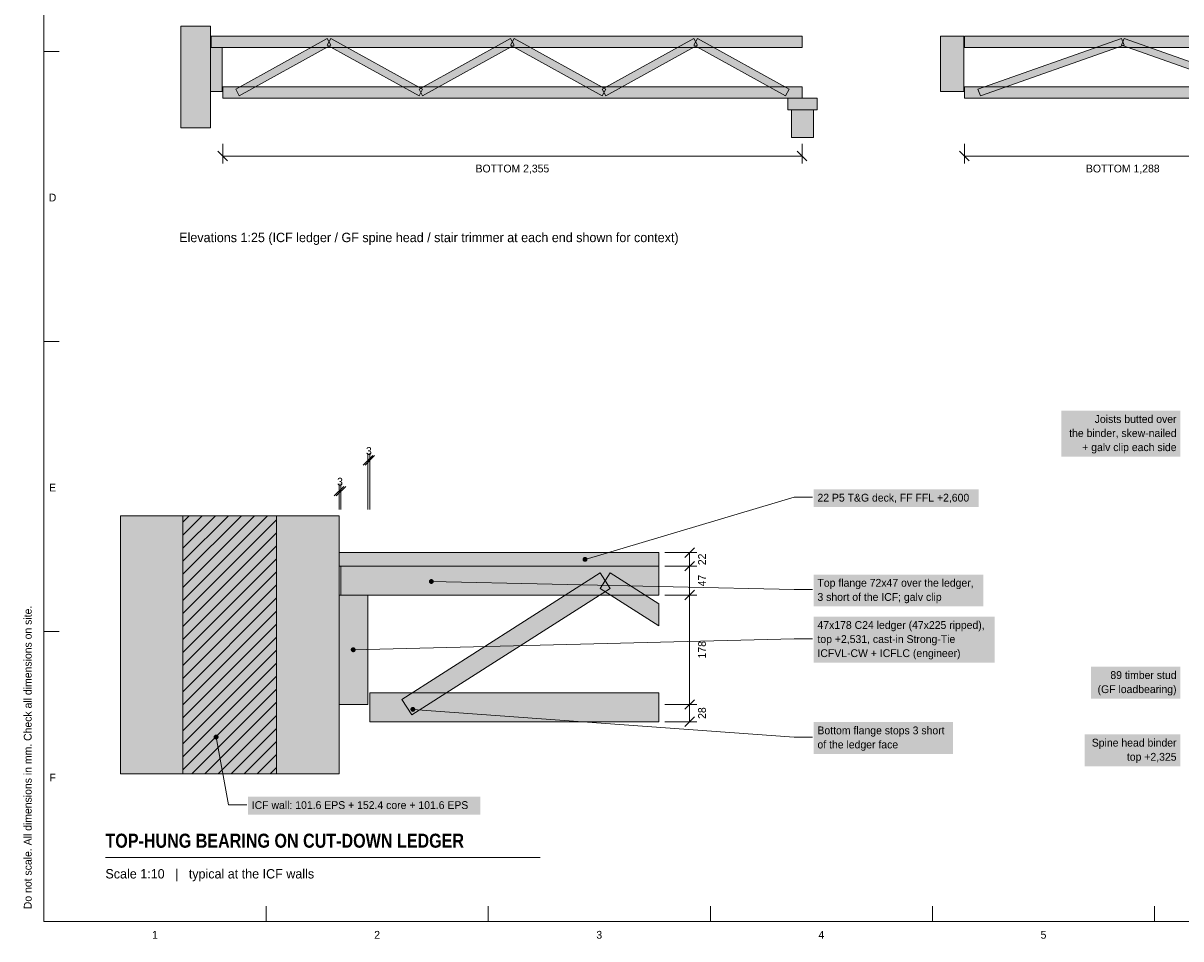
# Model space of a CAD drawing. Header units: millimetres. Extents: x 17 to 413, y 4 to 292.
# Tile 1 of 3: x 17 to 205, y 4 to 153. Entities that reach past the tile are written whole.
import ezdxf
from ezdxf.enums import TextEntityAlignment as Align

# ---------------------------------------------------------------- set-up
doc = ezdxf.new("R2010")
doc.units = ezdxf.units.MM
for name, color, linetype in [('FILL-C_6B451A', 7, 'Continuous'), ('FILL-C_B27326', 7, 'Continuous'), ('FILL-C_B2B2B8', 7, 'Continuous'), ('FILL-EPS', 7, 'Continuous'), ('FILL-INK', 7, 'Continuous'), ('FILL-LIGHT', 7, 'Continuous'), ('FILL-MASONRY_FILL', 7, 'Continuous'), ('FILL-STEEL_GREY', 7, 'Continuous'), ('FILL-TIMBER', 7, 'Continuous'), ('FILL-WHITE', 7, 'Continuous'), ('LINE-C_595966', 7, 'Continuous'), ('LINE-C_6B451A', 7, 'Continuous'), ('LINE-C_735940', 7, 'Continuous'), ('LINE-C_B27326', 7, 'Continuous'), ('LINE-GREY', 7, 'Continuous'), ('LINE-INK', 7, 'Continuous'), ('LINE-STEEL_GREY', 7, 'Continuous'), ('TEXT-C_6B451A', 7, 'Continuous'), ('TEXT-C_735940', 7, 'Continuous'), ('TEXT-C_B27326', 7, 'Continuous'), ('TEXT-INK', 7, 'Continuous'), ('TEXT-STEEL_GREY', 7, 'Continuous')]:
    doc.layers.add(name, color=color, linetype=linetype)
doc.styles.add('OpenSansCondensed-Bold', font='OpenSansCondensed-Bold.ttf')

msp = doc.modelspace()

# ---------------------------------------------------------------- hatches: boundary and pattern name
at = {"layer": 'FILL-C_6B451A', "true_color": 0x6b451a}
h = msp.add_hatch(color=256, dxfattribs=at)
h.dxf.hatch_style = 1
h.paths.add_polyline_path([(83.4, 62.3), (83.39, 62.4), (83.35, 62.5), (83.28, 62.58), (83.2, 62.65), (83.1, 62.69), (83, 62.7), (82.9, 62.69), (82.8, 62.65), (82.72, 62.58), (82.65, 62.5), (82.61, 62.4), (82.6, 62.3), (82.61, 62.2), (82.65, 62.1), (82.72, 62.02), (82.8, 61.95), (82.9, 61.91), (83, 61.9), (83.1, 61.91), (83.2, 61.95), (83.28, 62.02), (83.35, 62.1), (83.39, 62.2)])
h = msp.add_hatch(color=256, dxfattribs=at)
h.dxf.hatch_style = 1
h.paths.add_polyline_path([(80.4, 41.5), (80.39, 41.6), (80.35, 41.7), (80.28, 41.78), (80.2, 41.85), (80.1, 41.89), (80, 41.9), (79.9, 41.89), (79.8, 41.85), (79.72, 41.78), (79.65, 41.7), (79.61, 41.6), (79.6, 41.5), (79.61, 41.4), (79.65, 41.3), (79.72, 41.22), (79.8, 41.15), (79.9, 41.11), (80, 41.1), (80.1, 41.11), (80.2, 41.15), (80.28, 41.22), (80.35, 41.3), (80.39, 41.4)])
at = {"layer": 'FILL-C_B27326', "true_color": 0xb27326}
h = msp.add_hatch(color=256, dxfattribs=at)
h.dxf.hatch_style = 1
h.paths.add_polyline_path([(70.7, 51.2), (70.69, 51.3), (70.65, 51.4), (70.58, 51.48), (70.5, 51.55), (70.4, 51.59), (70.3, 51.6), (70.2, 51.59), (70.1, 51.55), (70.02, 51.48), (69.95, 51.4), (69.91, 51.3), (69.9, 51.2), (69.91, 51.1), (69.95, 51), (70.02, 50.92), (70.1, 50.85), (70.2, 50.81), (70.3, 50.8), (70.4, 50.81), (70.5, 50.85), (70.58, 50.92), (70.65, 51), (70.69, 51.1)])
at = {"layer": 'FILL-C_B2B2B8', "true_color": 0xb2b2b8}
h = msp.add_hatch(color=256, dxfattribs=at)
h.dxf.hatch_style = 1
h.paths.add_polyline_path([(57.84, 31), (57.84, 73), (42.6, 73), (42.6, 31)])
at = {"layer": 'FILL-EPS', "true_color": 0xccf2f7}
h = msp.add_hatch(color=256, dxfattribs=at)
h.dxf.hatch_style = 1
h.paths.add_polyline_path([(42.6, 31), (42.6, 73), (32.44, 73), (32.44, 31)])
h = msp.add_hatch(color=256, dxfattribs=at)
h.dxf.hatch_style = 1
h.paths.add_polyline_path([(68, 31), (68, 73), (57.84, 73), (57.84, 31)])
at = {"layer": 'FILL-INK', "true_color": 0x14141a}
h = msp.add_hatch(color=256, dxfattribs=at)
h.dxf.hatch_style = 1
h.paths.add_polyline_path([(108.4, 65.9), (108.39, 66), (108.35, 66.1), (108.28, 66.18), (108.2, 66.25), (108.1, 66.29), (108, 66.3), (107.9, 66.29), (107.8, 66.25), (107.72, 66.18), (107.65, 66.1), (107.61, 66), (107.6, 65.9), (107.61, 65.8), (107.65, 65.7), (107.72, 65.62), (107.8, 65.55), (107.9, 65.51), (108, 65.5), (108.1, 65.51), (108.2, 65.55), (108.28, 65.62), (108.35, 65.7), (108.39, 65.8)])
at = {"layer": 'FILL-LIGHT', "true_color": 0xdedee0}
h = msp.add_hatch(color=256, dxfattribs=at)
h.dxf.hatch_style = 1
h.paths.add_polyline_path([(47.08, 136.1), (47.08, 152.62), (42.28, 152.62), (42.28, 136.1)])
at = {"layer": 'FILL-LIGHT', "true_color": 0xccd1db}
h = msp.add_hatch(color=256, dxfattribs=at)
h.dxf.hatch_style = 1
h.paths.add_polyline_path([(172.3, 141.28), (171.9, 142.4), (195.26, 150.64), (195.66, 149.52)])
h = msp.add_hatch(color=256, dxfattribs=at)
h.dxf.hatch_style = 1
h.paths.add_polyline_path([(218.62, 141.28), (195.26, 149.52), (195.66, 150.64), (219.02, 142.4)])
h = msp.add_hatch(color=256, dxfattribs=at)
h.dxf.hatch_style = 1
h.paths.add_polyline_path([(51.77, 141.32), (51.19, 142.36), (66.09, 150.6), (66.67, 149.56)])
h = msp.add_hatch(color=256, dxfattribs=at)
h.dxf.hatch_style = 1
h.paths.add_polyline_path([(81, 141.32), (66.09, 149.56), (66.67, 150.6), (81.58, 142.36)])
h = msp.add_hatch(color=256, dxfattribs=at)
h.dxf.hatch_style = 1
h.paths.add_polyline_path([(81.58, 141.32), (81, 142.36), (95.9, 150.6), (96.48, 149.56)])
h = msp.add_hatch(color=256, dxfattribs=at)
h.dxf.hatch_style = 1
h.paths.add_polyline_path([(110.8, 141.32), (95.9, 149.56), (96.48, 150.6), (111.38, 142.36)])
h = msp.add_hatch(color=256, dxfattribs=at)
h.dxf.hatch_style = 1
h.paths.add_polyline_path([(111.38, 141.32), (110.8, 142.36), (125.7, 150.6), (126.28, 149.56)])
h = msp.add_hatch(color=256, dxfattribs=at)
h.dxf.hatch_style = 1
h.paths.add_polyline_path([(140.6, 141.32), (125.7, 149.56), (126.28, 150.6), (141.19, 142.36)])
h = msp.add_hatch(color=256, dxfattribs=at)
h.dxf.hatch_style = 1
h.paths.add_polyline_path([(78.19, 43.11), (110.46, 63.71), (112.08, 61.19), (79.81, 40.59)])
h = msp.add_hatch(color=256, dxfattribs=at)
h.dxf.hatch_style = 1
h.paths.add_polyline_path([(110.46, 61.19), (112.08, 63.71), (120, 58.65), (120, 55.1)])
at = {"layer": 'FILL-MASONRY_FILL', "true_color": 0xf7f0e0}
h = msp.add_hatch(color=256, dxfattribs=at)
h.dxf.hatch_style = 1
h.paths.add_polyline_path([(145.16, 134.5), (145.16, 139.02), (141.6, 139.02), (141.6, 134.5)])
at = {"layer": 'FILL-STEEL_GREY', "true_color": 0x73737a}
h = msp.add_hatch(color=256, dxfattribs=at)
h.dxf.hatch_style = 1
h.paths.add_polyline_path([(48.4, 37), (48.39, 37.1), (48.35, 37.2), (48.28, 37.28), (48.2, 37.35), (48.1, 37.39), (48, 37.4), (47.9, 37.39), (47.8, 37.35), (47.72, 37.28), (47.65, 37.2), (47.61, 37.1), (47.6, 37), (47.61, 36.9), (47.65, 36.8), (47.72, 36.72), (47.8, 36.65), (47.9, 36.61), (48, 36.6), (48.1, 36.61), (48.2, 36.65), (48.28, 36.72), (48.35, 36.8), (48.39, 36.9)])
at = {"layer": 'FILL-TIMBER', "true_color": 0xeddbb8}
h = msp.add_hatch(color=256, dxfattribs=at)
h.dxf.hatch_style = 1
h.paths.add_polyline_path([(47.2, 149.14), (47.2, 151.02), (143.3, 151.02), (143.3, 149.14)])
at = {"layer": 'FILL-TIMBER', "true_color": 0xedcc99}
h = msp.add_hatch(color=256, dxfattribs=at)
h.dxf.hatch_style = 1
h.paths.add_polyline_path([(169.58, 142.02), (169.58, 151.02), (165.82, 151.02), (165.82, 142.02)])
at = {"layer": 'FILL-TIMBER', "true_color": 0xeddbb8}
h = msp.add_hatch(color=256, dxfattribs=at)
h.dxf.hatch_style = 1
h.paths.add_polyline_path([(169.7, 149.14), (169.7, 151.02), (221.22, 151.02), (221.22, 149.14)])
at = {"layer": 'FILL-TIMBER', "true_color": 0xedcc99}
h = msp.add_hatch(color=256, dxfattribs=at)
h.dxf.hatch_style = 1
h.paths.add_polyline_path([(48.96, 142.02), (48.96, 149.14), (47.08, 149.14), (47.08, 142.02)])
at = {"layer": 'FILL-TIMBER', "true_color": 0xeddbb8}
h = msp.add_hatch(color=256, dxfattribs=at)
h.dxf.hatch_style = 1
h.paths.add_polyline_path([(49.08, 140.9), (49.08, 142.78), (143.3, 142.78), (143.3, 140.9)])
h = msp.add_hatch(color=256, dxfattribs=at)
h.dxf.hatch_style = 1
h.paths.add_polyline_path([(169.7, 140.9), (169.7, 142.78), (221.22, 142.78), (221.22, 140.9)])
at = {"layer": 'FILL-TIMBER', "true_color": 0xe6dbcc}
h = msp.add_hatch(color=256, dxfattribs=at)
h.dxf.hatch_style = 1
h.paths.add_polyline_path([(145.76, 139.02), (145.76, 140.9), (141, 140.9), (141, 139.02)])
at = {"layer": 'FILL-TIMBER', "true_color": 0xe0cc9e}
h = msp.add_hatch(color=256, dxfattribs=at)
h.dxf.hatch_style = 1
h.paths.add_polyline_path([(120, 64.8), (120, 67), (68, 67), (68, 64.8)])
at = {"layer": 'FILL-TIMBER', "true_color": 0xeddbb8}
h = msp.add_hatch(color=256, dxfattribs=at)
h.dxf.hatch_style = 1
h.paths.add_polyline_path([(68.3, 64.8), (120, 64.8), (120, 60.1), (68.3, 60.1)])
at = {"layer": 'FILL-TIMBER', "true_color": 0xedcc99}
h = msp.add_hatch(color=256, dxfattribs=at)
h.dxf.hatch_style = 1
h.paths.add_polyline_path([(72.7, 42.3), (72.7, 60.1), (68, 60.1), (68, 42.3)])
at = {"layer": 'FILL-TIMBER', "true_color": 0xeddbb8}
h = msp.add_hatch(color=256, dxfattribs=at)
h.dxf.hatch_style = 1
h.paths.add_polyline_path([(73, 44.2), (120, 44.2), (120, 39.5), (73, 39.5)])
at = {"layer": 'FILL-WHITE', "true_color": 0xffffff}
h = msp.add_hatch(color=256, dxfattribs=at)
h.dxf.hatch_style = 1
h.paths.add_polyline_path([(185.46, 82.61), (204.8, 82.61), (204.8, 90.09), (185.46, 90.09)])
h = msp.add_hatch(color=256, dxfattribs=at)
h.dxf.hatch_style = 1
h.paths.add_polyline_path([(145.2, 74.4), (172.04, 74.4), (172.04, 77.29), (145.2, 77.29)])
h = msp.add_hatch(color=256, dxfattribs=at)
h.dxf.hatch_style = 1
h.paths.add_polyline_path([(145.2, 58.25), (172.78, 58.25), (172.78, 63.44), (145.2, 63.44)])
h = msp.add_hatch(color=256, dxfattribs=at)
h.dxf.hatch_style = 1
h.paths.add_polyline_path([(145.2, 49.11), (174.64, 49.11), (174.64, 56.59), (145.2, 56.59)])
h = msp.add_hatch(color=256, dxfattribs=at)
h.dxf.hatch_style = 1
h.paths.add_polyline_path([(190.27, 43.25), (204.8, 43.25), (204.8, 48.44), (190.27, 48.44)])
h = msp.add_hatch(color=256, dxfattribs=at)
h.dxf.hatch_style = 1
h.paths.add_polyline_path([(145.2, 34.25), (167.87, 34.25), (167.87, 39.44), (145.2, 39.44)])
h = msp.add_hatch(color=256, dxfattribs=at)
h.dxf.hatch_style = 1
h.paths.add_polyline_path([(189.28, 32.25), (204.8, 32.25), (204.8, 37.44), (189.28, 37.44)])
h = msp.add_hatch(color=256, dxfattribs=at)
h.dxf.hatch_style = 1
h.paths.add_polyline_path([(53.2, 24.4), (90.97, 24.4), (90.97, 27.29), (53.2, 27.29)])

# ---------------------------------------------------------------- linework, layer by layer
at = {"layer": 'LINE-C_595966', "lineweight": 5}
for points in [[(172.3, 141.28), (171.9, 142.4), (195.26, 150.64), (195.66, 149.52)], [(218.62, 141.28), (195.26, 149.52), (195.66, 150.64), (219.02, 142.4)], [(51.77, 141.32), (51.19, 142.36), (66.09, 150.6), (66.67, 149.56)], [(81, 141.32), (66.09, 149.56), (66.67, 150.6), (81.58, 142.36)], [(81.58, 141.32), (81, 142.36), (95.9, 150.6), (96.48, 149.56)], [(110.8, 141.32), (95.9, 149.56), (96.48, 150.6), (111.38, 142.36)], [(111.38, 141.32), (110.8, 142.36), (125.7, 150.6), (126.28, 149.56)], [(140.6, 141.32), (125.7, 149.56), (126.28, 150.6), (141.19, 142.36)], [(78.19, 43.11), (110.46, 63.71), (112.08, 61.19), (79.81, 40.59)], [(110.46, 61.19), (112.08, 63.71), (120, 58.65), (120, 55.1)]]:
    msp.add_lwpolyline(points, close=True, dxfattribs=at)
at = {"layer": 'LINE-C_6B451A', "lineweight": 5}
for p, q in [((83, 62.3), (142, 61)), ((142, 61), (145, 61)), ((80, 41.5), (142, 37)), ((142, 37), (145, 37))]:
    msp.add_line(p, q, dxfattribs=at)
for points in [[(47.2, 149.14), (47.2, 151.02), (143.3, 151.02), (143.3, 149.14)], [(169.7, 149.14), (169.7, 151.02), (221.22, 151.02), (221.22, 149.14)], [(49.08, 140.9), (49.08, 142.78), (143.3, 142.78), (143.3, 140.9)], [(169.7, 140.9), (169.7, 142.78), (221.22, 142.78), (221.22, 140.9)], [(68.3, 64.8), (120, 64.8), (120, 60.1), (68.3, 60.1)], [(73, 44.2), (120, 44.2), (120, 39.5), (73, 39.5)]]:
    msp.add_lwpolyline(points, close=True, dxfattribs=at)
at = {"layer": 'LINE-C_735940', "lineweight": 5}
for points in [[(145.76, 139.02), (145.76, 140.9), (141, 140.9), (141, 139.02)], [(145.16, 134.5), (145.16, 139.02), (141.6, 139.02), (141.6, 134.5)]]:
    msp.add_lwpolyline(points, close=True, dxfattribs=at)
at = {"layer": 'LINE-C_B27326', "lineweight": 5}
for p, q in [((70.3, 51.2), (142, 53)), ((142, 53), (145, 53))]:
    msp.add_line(p, q, dxfattribs=at)
for points in [[(169.58, 142.02), (169.58, 151.02), (165.82, 151.02), (165.82, 142.02)], [(48.96, 142.02), (48.96, 149.14), (47.08, 149.14), (47.08, 142.02)], [(72.7, 42.3), (72.7, 60.1), (68, 60.1), (68, 42.3)]]:
    msp.add_lwpolyline(points, close=True, dxfattribs=at)
at = {"layer": 'LINE-GREY', "lineweight": 5}
for points in [[(47.08, 136.1), (47.08, 152.62), (42.28, 152.62), (42.28, 136.1)], [(42.6, 31), (42.6, 73), (32.44, 73), (32.44, 31)], [(57.84, 31), (57.84, 73), (42.6, 73), (42.6, 31)], [(68, 31), (68, 73), (57.84, 73), (57.84, 31)]]:
    msp.add_lwpolyline(points, close=True, dxfattribs=at)
at = {"layer": 'LINE-INK', "lineweight": 5}
for p, q in [((20, 148.5), (22.5, 148.5)), ((48.3, 132.28), (49.86, 130.72)), ((49.08, 133.5), (49.08, 130.3)), ((142.52, 132.28), (144.07, 130.72)), ((143.3, 133.5), (143.3, 130.3)), ((168.92, 132.28), (170.47, 130.72)), ((169.7, 133.5), (169.7, 130.3)), ((49.08, 131.5), (143.3, 131.5)), ((169.7, 131.5), (221.22, 131.5)), ((20, 101.33), (22.5, 101.33)), ((72.7, 74), (72.7, 83.2)), ((73, 74), (73, 83.2)), ((71.92, 81.22), (73.48, 82.78)), ((72.22, 81.22), (73.78, 82.78)), ((72.7, 82), (73, 82)), ((67.22, 76.22), (68.78, 77.78)), ((67.52, 76.22), (69.08, 77.78)), ((68, 74), (68, 78.2)), ((68.3, 74), (68.3, 78.2)), ((68, 77), (68.3, 77)), ((108, 65.9), (142, 76)), ((142, 76), (145, 76)), ((121, 67), (126.2, 67)), ((124.22, 66.22), (125.78, 67.78)), ((125, 39.5), (125, 67)), ((121, 64.8), (126.2, 64.8)), ((124.22, 64.02), (125.78, 65.58)), ((124.22, 59.32), (125.78, 60.88)), ((121, 60.1), (126.2, 60.1)), ((20, 54.17), (22.5, 54.17)), ((121, 42.3), (126.2, 42.3)), ((124.22, 41.52), (125.78, 43.08)), ((124.22, 38.72), (125.78, 40.28)), ((121, 39.5), (126.2, 39.5)), ((30, 17.4), (100.73, 17.4)), ((56.12, 7), (56.12, 9.5)), ((92.25, 7), (92.25, 9.5)), ((128.38, 7), (128.38, 9.5)), ((164.5, 7), (164.5, 9.5)), ((200.62, 7), (200.62, 9.5))]:
    msp.add_line(p, q, dxfattribs=at)
for points in [[(20, 7), (413, 7), (413, 290), (20, 290)], [(120, 64.8), (120, 67), (68, 67), (68, 64.8)]]:
    msp.add_lwpolyline(points, close=True, dxfattribs=at)
at = {"layer": 'LINE-STEEL_GREY', "lineweight": 5}
for p, q in [((42.6, 59.23), (56.37, 73)), ((42.6, 61.35), (54.25, 73)), ((42.6, 63.47), (52.13, 73)), ((42.6, 65.59), (50.01, 73)), ((42.6, 67.71), (47.89, 73)), ((42.6, 69.84), (45.76, 73)), ((42.6, 71.96), (43.64, 73)), ((42.6, 57.11), (57.84, 72.35)), ((42.6, 54.99), (57.84, 70.23)), ((42.6, 52.87), (57.84, 68.11)), ((42.6, 50.74), (57.84, 65.98)), ((42.6, 48.62), (57.84, 63.86)), ((42.6, 46.5), (57.84, 61.74)), ((42.6, 44.38), (57.84, 59.62)), ((42.6, 42.26), (57.84, 57.5)), ((42.6, 40.14), (57.84, 55.38)), ((42.6, 38.02), (57.84, 53.26)), ((42.6, 35.89), (57.84, 51.13)), ((42.6, 33.77), (57.84, 49.01)), ((42.6, 31.65), (57.84, 46.89)), ((44.07, 31), (57.84, 44.77)), ((46.19, 31), (57.84, 42.65)), ((48.31, 31), (57.84, 40.53)), ((50.43, 31), (57.84, 38.41)), ((48, 37), (50, 26)), ((52.55, 31), (57.84, 36.29)), ((54.68, 31), (57.84, 34.16)), ((56.8, 31), (57.84, 32.04)), ((50, 26), (53, 26))]:
    msp.add_line(p, q, dxfattribs=at)

# ---------------------------------------------------------------- texts
at = {"layer": 'TEXT-C_6B451A'}
for s, p in [('Joists butted over', (204.2, 88.09)), ('the binder, skew-nailed', (204.2, 85.8)), ('+ galv clip each side', (204.2, 83.51))]:
    msp.add_text(s, height=1.27, dxfattribs=at).set_placement(p, align=Align.RIGHT)
for s, p in [('Top flange 72x47 over the ledger,', (145.8, 61.45)), ('3 short of the ICF; galv clip', (145.8, 59.15)), ('Bottom flange stops 3 short', (145.8, 37.45)), ('of the ledger face', (145.8, 35.15))]:
    msp.add_text(s, height=1.27, dxfattribs=at).set_placement(p)
at = {"layer": 'TEXT-C_735940'}
for s, p in [('89 timber stud', (204.2, 46.45)), ('(GF loadbearing)', (204.2, 44.15)), ('Spine head binder', (204.2, 35.45)), ('top +2,325', (204.2, 33.15))]:
    msp.add_text(s, height=1.27, dxfattribs=at).set_placement(p, align=Align.RIGHT)
at = {"layer": 'TEXT-C_B27326'}
for s, p in [('47x178 C24 ledger (47x225 ripped),', (145.8, 54.59)), ('top +2,531, cast-in Strong-Tie', (145.8, 52.3)), ('ICFVL-CW + ICFLC (engineer)', (145.8, 50.01))]:
    msp.add_text(s, height=1.27, dxfattribs=at).set_placement(p)
at = {"layer": 'TEXT-INK'}
for s, p in [('BOTTOM 2,355', (96.19, 128.84)), ('BOTTOM 1,288', (195.46, 128.84)), ('3', (72.85, 82.9)), ('3', (68.15, 77.9))]:
    msp.add_text(s, height=1.27, dxfattribs=at).set_placement(p, align=Align.CENTER)
msp.add_text('22 P5 T&G deck, FF FFL +2,600', height=1.27, dxfattribs=at).set_placement((145.8, 75.3))
for s, p in [('22', (127.66, 65.9)), ('47', (127.66, 62.45)), ('178', (127.66, 51.2)), ('28', (127.66, 40.9))]:
    msp.add_text(s, height=1.27, rotation=90, dxfattribs=at).set_placement(p, align=Align.CENTER)
at = {"layer": 'TEXT-INK', "style": 'OpenSansCondensed-Bold'}
msp.add_text('TOP-HUNG BEARING ON CUT-DOWN LEDGER', height=2.286, dxfattribs=at).set_placement((30, 19))
at = {"layer": 'TEXT-STEEL_GREY'}
for s, p in [('D', (21.4, 124.12)), ('E', (21.4, 76.95)), ('F', (21.4, 29.78)), ('1', (38.06, 4.2)), ('2', (74.19, 4.2)), ('3', (110.31, 4.2)), ('4', (146.44, 4.2)), ('5', (182.56, 4.2))]:
    msp.add_text(s, height=1.27, dxfattribs=at).set_placement(p, align=Align.CENTER)
for s, height, p in [('Elevations 1:25 (ICF ledger / GF spine head / stair trimmer at each end shown for context)', 1.524, (42, 117.5)), ('ICF wall: 101.6 EPS + 152.4 core + 101.6 EPS', 1.27, (53.8, 25.3)), ('Scale 1:10   |   typical at the ICF walls', 1.524, (30, 14))]:
    msp.add_text(s, height=height, dxfattribs=at).set_placement(p)
msp.add_text('Do not scale. All dimensions in mm. Check all dimensions on site.', height=1.27, rotation=90, dxfattribs=at).set_placement((18, 9))

doc.saveas('drawing.dxf')
